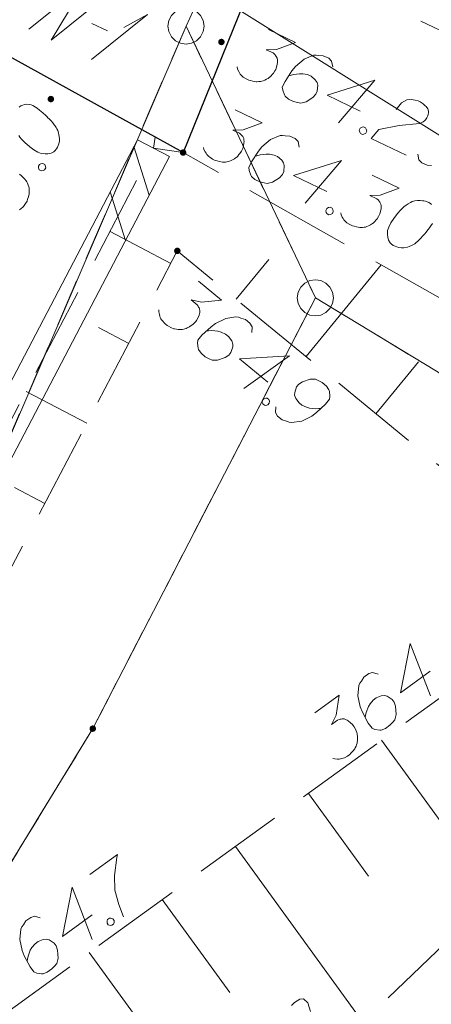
# Model space of a CAD drawing. Header units: metres. Extents: x 5554594 to 5556205, y 5636132 to 5636668.
# Tile 135 of 168: x 5555468.37 to 5555474.06, y 5636447.12 to 5636460.74. Entities that reach past the tile are written whole.
import ezdxf

# ---------------------------------------------------------------- set-up
doc = ezdxf.new("R2010")
doc.units = ezdxf.units.M
doc.header["$MEASUREMENT"] = 0
doc.header["$XCLIPFRAME"] = 0
for name, pattern in [('03-linia 3 1', [2, 1.5, -0.5]), ('L_0_04', [1.5, 1, -0.5]), ('L_0_05', [1.75, 1.25, -0.5]), ('L_0_06', [2, 1.5, -0.5]), ('PRZER1-1', [2, 1, -1])]:
    doc.linetypes.add(name, pattern=pattern)
for name, color, linetype, lineweight in [('#digitalizacja', 7, 'Continuous', 18), ('#przekroje', 7, 'L_0_04', 18), ('#RASTER', 7, 'Continuous', 18), ('#skartowane', 7, 'Continuous', 18)]:
    doc.layers.add(name, color=color, linetype=linetype, lineweight=lineweight)
for name, color, linetype, lineweight, true_color in [('GEPPGD', 96, 'Continuous', 18, 0x008000), ('GESDZI', 18, 'Continuous', 18, 0x0a0909), ('GESUZY', 96, 'PRZER1-1', 18, 0x008000)]:
    doc.layers.add(name, color=color, linetype=linetype, lineweight=lineweight, true_color=true_color)
picture_1 = doc.add_image_def('image2.tif', size_in_pixel=(18897, 11811))

# ---------------------------------------------------------------- blocks, each defined once
blk = doc.blocks.new('EPPGS')
at = {"color": 0, "flags": 128}
blk.add_lwpolyline([(0.5, 0), (0.475528, -0.154508), (0.404508, -0.293893), (0.293893, -0.404508), (0.154508, -0.475528), (0, -0.5), (-0.154508, -0.475528), (-0.293893, -0.404508), (-0.404508, -0.293893), (-0.475528, -0.154508), (-0.5, 0), (-0.475528, 0.154508), (-0.404508, 0.293893), (-0.293893, 0.404508), (-0.154508, 0.475528), (0, 0.5), (0.154508, 0.475528), (0.293893, 0.404508), (0.404508, 0.293893), (0.475528, 0.154508), (0.5, 0)], close=True, dxfattribs=at)
blk = doc.blocks.new('EPPGN')
blk.add_hatch(color=0).paths.add_polyline_path([(0, -0.09), (-0.027812, -0.085595), (-0.052901, -0.072812), (-0.072812, -0.052901), (-0.085595, -0.027812), (-0.09, 0), (-0.085595, 0.027812), (-0.072812, 0.052901), (-0.052901, 0.072812), (-0.027812, 0.085595), (0, 0.09), (0.027812, 0.085595), (0.052901, 0.072812), (0.072812, 0.052901), (0.085595, 0.027812), (0.09, 0), (0.085595, -0.027812), (0.072812, -0.052901), (0.052901, -0.072812), (0.027812, -0.085595)])
blk = doc.blocks.new('*U1663')
at = {"layer": '#przekroje', "color": 7, "linetype": 'ByBlock'}
for q in [(5555469.361, 5636460.187), (5555469.808, 5636460.632)]:
    blk.add_line((5555470.138, 5636460.811), q, dxfattribs=at)

msp = doc.modelspace()

# ---------------------------------------------------------------- hatches: boundary and pattern name
at = {"layer": '#skartowane', "linetype": 'Continuous', "lineweight": 18}
h = msp.add_hatch(color=7, dxfattribs=at)
edge = h.paths.add_edge_path()
edge.add_arc((5555471.16, 5636460.43), 0.045, 0, 360)
h = msp.add_hatch(color=7, dxfattribs=at)
edge = h.paths.add_edge_path()
edge.add_arc((5555468.8, 5636459.64), 0.045, 0, 360)
h = msp.add_hatch(color=7, dxfattribs=at)
edge = h.paths.add_edge_path()
edge.add_arc((5555470.63, 5636458.9), 0.045, 0, 360)
h = msp.add_hatch(color=7, dxfattribs=at)
edge = h.paths.add_edge_path()
edge.add_arc((5555470.55, 5636457.54), 0.045, 0, 360)

# ---------------------------------------------------------------- linework, layer by layer
at = {"layer": '#digitalizacja', "color": 5, "linetype": 'Continuous', "lineweight": 18}
msp.add_line((5555486.685, 5636451.31), (5555457.624, 5636469.502), dxfattribs=at)
at = {"layer": '#przekroje', "color": 7, "linetype": 'Continuous'}
msp.add_line((5555469.369, 5636460.687), (5555469.583, 5636460.584), dxfattribs=at)
at = {"layer": '#przekroje', "color": 7, "linetype": 'Continuous', "flags": 128}
msp.add_lwpolyline([(5555468.495, 5636460.605), (5555469.272, 5636461.229), (5555468.803, 5636460.456), (5555469.581, 5636461.08)], dxfattribs=at)
at = {"layer": '#skartowane', "color": 7, "linetype": '03-linia 3 1', "lineweight": 18}
msp.add_line((5555470.22, 5636458.96), (5555470.242, 5636459.115), dxfattribs=at)
at = {"layer": '#skartowane', "color": 7, "linetype": 'Continuous', "lineweight": 18}
for p, q in [((5555469.999, 5636459.076), (5555464.389, 5636448.366)), ((5555470.161, 5636458.309), (5555469.95, 5636458.984)), ((5555470.441, 5636458.844), (5555469.999, 5636459.076)), ((5555470.441, 5636458.844), (5555464.831, 5636448.134)), ((5555469.833, 5636457.683), (5555469.622, 5636458.358))]:
    msp.add_line(p, q, dxfattribs=at)
at = {"layer": '#skartowane', "color": 7, "linetype": 'Continuous', "lineweight": 25, "flags": 128}
msp.add_lwpolyline([(5555470.63, 5636458.9), (5555466.73, 5636461.06), (5555467.69, 5636464.02), (5555471.78, 5636461.74), (5555470.63, 5636458.9)], dxfattribs=at)
at = {"layer": '#skartowane', "color": 7, "linetype": 'L_0_06', "lineweight": 18, "flags": 128}
msp.add_lwpolyline([(5555493.03, 5636444.67), (5555488.63, 5636447.96), (5555482.03, 5636452.18), (5555476.98, 5636455.3), (5555470.63, 5636458.9), (5555471.78, 5636461.74), (5555478.55, 5636458.51), (5555484.4, 5636455.14), (5555490.6, 5636450.96), (5555495.38, 5636447.45), (5555493.03, 5636444.67)], close=True, dxfattribs=at)
at = {"layer": '#skartowane', "color": 7, "linetype": 'Continuous', "lineweight": 18, "flags": 128}
for points in [[(5555471.813, 5636460.601), (5555472.187, 5636460.423), (5555471.924, 5636460.326), (5555471.779, 5636460.323), (5555471.875, 5636460.278), (5555471.894, 5636460.262), (5555471.902, 5636460.252), (5555471.91, 5636460.241), (5555471.918, 5636460.231), (5555471.932, 5636460.205), (5555471.935, 5636460.184), (5555471.938, 5636460.163), (5555471.935, 5636460.144), (5555471.928, 5636460.102), (5555471.918, 5636460.067), (5555471.911, 5636460.051), (5555471.901, 5636460.03), (5555471.88, 5636460), (5555471.864, 5636459.982), (5555471.849, 5636459.963), (5555471.836, 5636459.95), (5555471.826, 5636459.941), (5555471.815, 5636459.933), (5555471.805, 5636459.925), (5555471.786, 5636459.914), (5555471.76, 5636459.901), (5555471.737, 5636459.892), (5555471.721, 5636459.887), (5555471.7, 5636459.884), (5555471.679, 5636459.881), (5555471.652, 5636459.88), (5555471.639, 5636459.88), (5555471.597, 5636459.887), (5555471.562, 5636459.897), (5555471.538, 5636459.902), (5555471.501, 5636459.92), (5555471.461, 5636459.945), (5555471.448, 5636459.958), (5555471.434, 5636459.971), (5555471.421, 5636459.984), (5555471.41, 5636460.002), (5555471.399, 5636460.021), (5555471.382, 5636460.055), (5555471.377, 5636460.084)], [(5555472.7, 5636460.087), (5555472.685, 5636460.166), (5555472.645, 5636460.205), (5555472.57, 5636460.24), (5555472.507, 5636460.245), (5555472.47, 5636460.249), (5555472.435, 5636460.246), (5555472.304, 5636460.191), (5555472.185, 5636460.091), (5555472.136, 5636460.029), (5555472.041, 5636459.885), (5555472.002, 5636459.805), (5555472.009, 5636459.763), (5555472.031, 5636459.7), (5555472.042, 5636459.681), (5555472.087, 5636459.64), (5555472.157, 5636459.607), (5555472.215, 5636459.592), (5555472.257, 5636459.585), (5555472.331, 5636459.602), (5555472.425, 5636459.662), (5555472.466, 5636459.708), (5555472.487, 5636459.75), (5555472.493, 5636459.832), (5555472.485, 5636459.869), (5555472.457, 5636459.908), (5555472.401, 5636459.955), (5555472.353, 5636459.978), (5555472.287, 5636459.99), (5555472.242, 5636459.991), (5555472.158, 5636459.979), (5555472.113, 5636459.968), (5555472.089, 5636459.959)], [(5555473.081, 5636459.473), (5555472.623, 5636459.692), (5555473.284, 5636459.9), (5555472.78, 5636459.309)], [(5555468.356, 5636459.134), (5555468.371, 5636459.112), (5555468.396, 5636459.084), (5555468.439, 5636459.04), (5555468.507, 5636458.981), (5555468.563, 5636458.936), (5555468.62, 5636458.904), (5555468.664, 5636458.886), (5555468.722, 5636458.881), (5555468.757, 5636458.882), (5555468.802, 5636458.89), (5555468.84, 5636458.909), (5555468.854, 5636458.922), (5555468.876, 5636458.95), (5555468.891, 5636458.976), (5555468.909, 5636459.02), (5555468.919, 5636459.062), (5555468.918, 5636459.096), (5555468.912, 5636459.147), (5555468.905, 5636459.171), (5555468.896, 5636459.203), (5555468.884, 5636459.23), (5555468.875, 5636459.249), (5555468.855, 5636459.274), (5555468.847, 5636459.285), (5555468.827, 5636459.309), (5555468.802, 5636459.337), (5555468.777, 5636459.365), (5555468.76, 5636459.381), (5555468.747, 5636459.395), (5555468.729, 5636459.412), (5555468.689, 5636459.448), (5555468.666, 5636459.468), (5555468.643, 5636459.487), (5555468.61, 5636459.513), (5555468.566, 5636459.544), (5555468.551, 5636459.553), (5555468.528, 5636459.559), (5555468.504, 5636459.566), (5555468.465, 5636459.568), (5555468.435, 5636459.564), (5555468.411, 5636459.557), (5555468.384, 5636459.545), (5555468.362, 5636459.53)], [(5555473.577, 5636459.498), (5555473.652, 5636459.587), (5555473.725, 5636459.631), (5555473.786, 5636459.634), (5555473.841, 5636459.627), (5555473.881, 5636459.615), (5555473.908, 5636459.602), (5555473.953, 5636459.574), (5555473.98, 5636459.548), (5555473.994, 5636459.535), (5555474.018, 5636459.504), (5555474.024, 5636459.475), (5555474.024, 5636459.448), (5555474.022, 5636459.43), (5555474.017, 5636459.406), (5555474.004, 5636459.379), (5555473.986, 5636459.355), (5555473.973, 5636459.342), (5555473.953, 5636459.326), (5555473.926, 5636459.312), (5555473.903, 5636459.304), (5555473.621, 5636459.275), (5555473.339, 5636459.219), (5555473.233, 5636459.093), (5555473.718, 5636458.862)], [(5555471.35, 5636459.49), (5555471.723, 5636459.312), (5555471.461, 5636459.215), (5555471.316, 5636459.212), (5555471.412, 5636459.167), (5555471.43, 5636459.151), (5555471.438, 5636459.141), (5555471.447, 5636459.13), (5555471.455, 5636459.12), (5555471.468, 5636459.094), (5555471.471, 5636459.073), (5555471.474, 5636459.052), (5555471.472, 5636459.033), (5555471.465, 5636458.991), (5555471.455, 5636458.956), (5555471.447, 5636458.94), (5555471.437, 5636458.919), (5555471.417, 5636458.889), (5555471.401, 5636458.871), (5555471.386, 5636458.852), (5555471.373, 5636458.838), (5555471.362, 5636458.83), (5555471.352, 5636458.822), (5555471.342, 5636458.814), (5555471.323, 5636458.803), (5555471.297, 5636458.789), (5555471.273, 5636458.781), (5555471.258, 5636458.775), (5555471.237, 5636458.772), (5555471.216, 5636458.769), (5555471.189, 5636458.769), (5555471.176, 5636458.769), (5555471.134, 5636458.776), (5555471.099, 5636458.786), (5555471.075, 5636458.791), (5555471.038, 5636458.808), (5555470.998, 5636458.834), (5555470.984, 5636458.847), (5555470.971, 5636458.86), (5555470.957, 5636458.873), (5555470.947, 5636458.891), (5555470.936, 5636458.909), (5555470.919, 5636458.943), (5555470.913, 5636458.972)], [(5555473.127, 5636459.255), (5555473.154, 5636459.242), (5555473.165, 5636459.224), (5555473.171, 5636459.195), (5555473.158, 5636459.168), (5555473.132, 5636459.155), (5555473.111, 5636459.152), (5555473.084, 5636459.164), (5555473.073, 5636459.183), (5555473.067, 5636459.212), (5555473.08, 5636459.238), (5555473.106, 5636459.252), (5555473.127, 5636459.255)], [(5555472.237, 5636458.976), (5555472.222, 5636459.055), (5555472.182, 5636459.094), (5555472.107, 5636459.129), (5555472.044, 5636459.133), (5555472.006, 5636459.138), (5555471.972, 5636459.135), (5555471.841, 5636459.079), (5555471.721, 5636458.979), (5555471.672, 5636458.918), (5555471.577, 5636458.773), (5555471.539, 5636458.694), (5555471.545, 5636458.651), (5555471.568, 5636458.588), (5555471.578, 5636458.57), (5555471.624, 5636458.529), (5555471.693, 5636458.496), (5555471.752, 5636458.481), (5555471.794, 5636458.474), (5555471.868, 5636458.491), (5555471.962, 5636458.551), (5555472.003, 5636458.596), (5555472.024, 5636458.639), (5555472.03, 5636458.721), (5555472.021, 5636458.758), (5555471.994, 5636458.797), (5555471.938, 5636458.844), (5555471.89, 5636458.866), (5555471.824, 5636458.878), (5555471.779, 5636458.88), (5555471.694, 5636458.868), (5555471.65, 5636458.857), (5555471.626, 5636458.848)], [(5555473.876, 5636458.878), (5555473.891, 5636458.799), (5555473.931, 5636458.76), (5555474.006, 5636458.724), (5555474.069, 5636458.72)], [(5555468.627, 5636458.711), (5555468.641, 5636458.737), (5555468.66, 5636458.746), (5555468.689, 5636458.75), (5555468.715, 5636458.736), (5555468.727, 5636458.709), (5555468.729, 5636458.687), (5555468.714, 5636458.662), (5555468.695, 5636458.652), (5555468.666, 5636458.648), (5555468.64, 5636458.663), (5555468.628, 5636458.69), (5555468.627, 5636458.711)], [(5555472.618, 5636458.362), (5555472.159, 5636458.581), (5555472.821, 5636458.789), (5555472.317, 5636458.198)], [(5555468.367, 5636458.599), (5555468.395, 5636458.577), (5555468.413, 5636458.56), (5555468.431, 5636458.543), (5555468.443, 5636458.529), (5555468.451, 5636458.519), (5555468.458, 5636458.508), (5555468.466, 5636458.497), (5555468.475, 5636458.478), (5555468.487, 5636458.451), (5555468.494, 5636458.427), (5555468.498, 5636458.41), (5555468.5, 5636458.389), (5555468.502, 5636458.368), (5555468.5, 5636458.342), (5555468.5, 5636458.328), (5555468.49, 5636458.287), (5555468.477, 5636458.253), (5555468.471, 5636458.229), (5555468.451, 5636458.193), (5555468.423, 5636458.155), (5555468.409, 5636458.142), (5555468.395, 5636458.13), (5555468.381, 5636458.117), (5555468.362, 5636458.108)], [(5555473.247, 5636458.585), (5555473.621, 5636458.407), (5555473.358, 5636458.31), (5555473.213, 5636458.307), (5555473.309, 5636458.261), (5555473.328, 5636458.246), (5555473.336, 5636458.235), (5555473.344, 5636458.225), (5555473.352, 5636458.215), (5555473.366, 5636458.188), (5555473.369, 5636458.167), (5555473.372, 5636458.146), (5555473.369, 5636458.128), (5555473.362, 5636458.085), (5555473.352, 5636458.051), (5555473.345, 5636458.035), (5555473.335, 5636458.014), (5555473.314, 5636457.984), (5555473.298, 5636457.965), (5555473.283, 5636457.947), (5555473.27, 5636457.933), (5555473.26, 5636457.925), (5555473.249, 5636457.917), (5555473.239, 5636457.909), (5555473.221, 5636457.898), (5555473.194, 5636457.884), (5555473.171, 5636457.876), (5555473.155, 5636457.87), (5555473.134, 5636457.867), (5555473.113, 5636457.864), (5555473.086, 5636457.864), (5555473.073, 5636457.863), (5555473.031, 5636457.871), (5555472.996, 5636457.881), (5555472.972, 5636457.885), (5555472.935, 5636457.903), (5555472.895, 5636457.929), (5555472.882, 5636457.942), (5555472.868, 5636457.955), (5555472.855, 5636457.968), (5555472.844, 5636457.986), (5555472.833, 5636458.004), (5555472.816, 5636458.038), (5555472.811, 5636458.067)], [(5555472.664, 5636458.144), (5555472.691, 5636458.131), (5555472.701, 5636458.113), (5555472.707, 5636458.084), (5555472.695, 5636458.057), (5555472.668, 5636458.044), (5555472.647, 5636458.04), (5555472.621, 5636458.053), (5555472.61, 5636458.071), (5555472.604, 5636458.1), (5555472.617, 5636458.127), (5555472.643, 5636458.141), (5555472.664, 5636458.144)], [(5555474.031, 5636458.211), (5555474.02, 5636458.216), (5555473.986, 5636458.226), (5555473.962, 5636458.231), (5555473.943, 5636458.233), (5555473.912, 5636458.236), (5555473.872, 5636458.235), (5555473.838, 5636458.231), (5555473.801, 5636458.223), (5555473.775, 5636458.209), (5555473.746, 5636458.19), (5555473.717, 5636458.171), (5555473.686, 5636458.147), (5555473.665, 5636458.131), (5555473.639, 5636458.104), (5555473.598, 5636458.058), (5555473.544, 5636457.986), (5555473.503, 5636457.927), (5555473.475, 5636457.868), (5555473.46, 5636457.823), (5555473.458, 5636457.765), (5555473.461, 5636457.731), (5555473.473, 5636457.686), (5555473.495, 5636457.649), (5555473.508, 5636457.636), (5555473.537, 5636457.616), (5555473.564, 5636457.603), (5555473.609, 5636457.588), (5555473.652, 5636457.581), (5555473.686, 5636457.584), (5555473.736, 5636457.593), (5555473.76, 5636457.601), (5555473.791, 5636457.613), (5555473.817, 5636457.626), (5555473.835, 5636457.637), (5555473.859, 5636457.659), (5555473.869, 5636457.667), (5555473.893, 5636457.688), (5555473.919, 5636457.715), (5555473.944, 5636457.742), (5555473.96, 5636457.761), (5555473.973, 5636457.774), (5555473.988, 5636457.793), (5555474.022, 5636457.836), (5555474.04, 5636457.86), (5555474.058, 5636457.884), (5555474.081, 5636457.919)], [(5555474.068, 5636458.18), (5555474.055, 5636458.193), (5555474.031, 5636458.211)], [(5555470.459, 5636457.367), (5555469.622, 5636457.807)], [(5555471.365, 5636456.871), (5555471.817, 5636457.421)], [(5555472.332, 5636456.078), (5555473.372, 5636457.346)], [(5555470.842, 5636457.122), (5555471.162, 5636456.86), (5555470.884, 5636456.829), (5555470.742, 5636456.861), (5555470.824, 5636456.793), (5555470.839, 5636456.774), (5555470.844, 5636456.762), (5555470.85, 5636456.75), (5555470.855, 5636456.738), (5555470.862, 5636456.709), (5555470.86, 5636456.688), (5555470.858, 5636456.667), (5555470.851, 5636456.649), (5555470.834, 5636456.61), (5555470.816, 5636456.578), (5555470.805, 5636456.565), (5555470.79, 5636456.547), (5555470.763, 5636456.523), (5555470.743, 5636456.508), (5555470.724, 5636456.494), (5555470.708, 5636456.484), (5555470.696, 5636456.478), (5555470.684, 5636456.473), (5555470.672, 5636456.468), (5555470.652, 5636456.461), (5555470.623, 5636456.454), (5555470.598, 5636456.452), (5555470.581, 5636456.45), (5555470.56, 5636456.453), (5555470.539, 5636456.455), (5555470.513, 5636456.46), (5555470.5, 5636456.463), (5555470.461, 5636456.48), (5555470.43, 5636456.498), (5555470.408, 5636456.509), (5555470.376, 5636456.535), (5555470.343, 5636456.57), (5555470.333, 5636456.585), (5555470.323, 5636456.601), (5555470.313, 5636456.617), (5555470.307, 5636456.637), (5555470.301, 5636456.658), (5555470.293, 5636456.695), (5555470.294, 5636456.724)], [(5555471.58, 5636456.41), (5555471.584, 5636456.491), (5555471.555, 5636456.538), (5555471.491, 5636456.59), (5555471.43, 5636456.61), (5555471.395, 5636456.623), (5555471.361, 5636456.628), (5555471.221, 5636456.606), (5555471.08, 5636456.537), (5555471.018, 5636456.489), (5555470.891, 5636456.372), (5555470.835, 5636456.303), (5555470.831, 5636456.261), (5555470.837, 5636456.195), (5555470.844, 5636456.174), (5555470.878, 5636456.123), (5555470.937, 5636456.074), (5555470.99, 5636456.046), (5555471.03, 5636456.029), (5555471.106, 5636456.028), (5555471.211, 5636456.064), (5555471.262, 5636456.098), (5555471.292, 5636456.135), (5555471.318, 5636456.213), (5555471.319, 5636456.25), (5555471.302, 5636456.295), (5555471.258, 5636456.354), (5555471.217, 5636456.387), (5555471.155, 5636456.415), (5555471.112, 5636456.427), (5555471.028, 5636456.436), (5555470.981, 5636456.435), (5555470.956, 5636456.433)], [(5555469.878, 5636456.26), (5555469.458, 5636456.481)], [(5555471.803, 5636455.723), (5555471.41, 5636456.046), (5555472.102, 5636456.089), (5555471.471, 5636455.636)], [(5555473.298, 5636455.285), (5555473.887, 5636456.003)], [(5555471.912, 5636455.382), (5555471.907, 5636455.302), (5555471.937, 5636455.254), (5555472.001, 5636455.202), (5555472.062, 5636455.183), (5555472.097, 5636455.169), (5555472.131, 5636455.164), (5555472.271, 5636455.186), (5555472.411, 5636455.255), (5555472.474, 5636455.303), (5555472.6, 5636455.42), (5555472.657, 5636455.489), (5555472.661, 5636455.531), (5555472.654, 5636455.598), (5555472.648, 5636455.618), (5555472.614, 5636455.669), (5555472.554, 5636455.718), (5555472.501, 5636455.746), (5555472.462, 5636455.763), (5555472.386, 5636455.764), (5555472.281, 5636455.729), (5555472.229, 5636455.694), (5555472.199, 5636455.658), (5555472.174, 5636455.58), (5555472.173, 5636455.542), (5555472.19, 5636455.497), (5555472.234, 5636455.439), (5555472.275, 5636455.405), (5555472.336, 5636455.377), (5555472.379, 5636455.365), (5555472.464, 5636455.356), (5555472.51, 5636455.357), (5555472.535, 5636455.359)], [(5555469.297, 5636455.154), (5555468.457, 5636455.595)], [(5555471.795, 5636455.5), (5555471.818, 5636455.482), (5555471.824, 5636455.461), (5555471.823, 5636455.432), (5555471.804, 5636455.409), (5555471.776, 5636455.402), (5555471.754, 5636455.404), (5555471.732, 5636455.423), (5555471.725, 5636455.443), (5555471.727, 5636455.473), (5555471.745, 5636455.495), (5555471.774, 5636455.502), (5555471.795, 5636455.5)], [(5555468.716, 5636454.047), (5555468.297, 5636454.267)], [(5555474.05, 5636451.725), (5555473.639, 5636451.426), (5555473.772, 5636452.107), (5555474.051, 5636451.382)], [(5555473.329, 5636451.683), (5555473.252, 5636451.708), (5555473.199, 5636451.691), (5555473.132, 5636451.642), (5555473.098, 5636451.588), (5555473.076, 5636451.558), (5555473.063, 5636451.526), (5555473.049, 5636451.385), (5555473.08, 5636451.232), (5555473.11, 5636451.159), (5555473.192, 5636451.007), (5555473.244, 5636450.935), (5555473.284, 5636450.92), (5555473.35, 5636450.91), (5555473.371, 5636450.911), (5555473.43, 5636450.931), (5555473.492, 5636450.976), (5555473.532, 5636451.021), (5555473.559, 5636451.054), (5555473.579, 5636451.127), (5555473.571, 5636451.239), (5555473.551, 5636451.297), (5555473.523, 5636451.335), (5555473.454, 5636451.38), (5555473.418, 5636451.39), (5555473.37, 5636451.385), (5555473.303, 5636451.357), (5555473.26, 5636451.326), (5555473.217, 5636451.273), (5555473.194, 5636451.235), (5555473.165, 5636451.155), (5555473.154, 5636451.11), (5555473.15, 5636451.086)], [(5555472.454, 5636451.149), (5555472.788, 5636451.392), (5555472.748, 5636451.115), (5555472.681, 5636450.986), (5555472.767, 5636451.049), (5555472.79, 5636451.058), (5555472.803, 5636451.06), (5555472.816, 5636451.062), (5555472.829, 5636451.064), (5555472.859, 5636451.064), (5555472.879, 5636451.057), (5555472.899, 5636451.049), (5555472.914, 5636451.038), (5555472.948, 5636451.012), (5555472.973, 5636450.987), (5555472.984, 5636450.972), (5555472.998, 5636450.953), (5555473.014, 5636450.921), (5555473.023, 5636450.898), (5555473.032, 5636450.876), (5555473.037, 5636450.858), (5555473.04, 5636450.845), (5555473.042, 5636450.832), (5555473.044, 5636450.819), (5555473.045, 5636450.798), (5555473.044, 5636450.768), (5555473.04, 5636450.744), (5555473.038, 5636450.727), (5555473.03, 5636450.707), (5555473.023, 5636450.687), (5555473.011, 5636450.664), (5555473.005, 5636450.652), (5555472.978, 5636450.618), (5555472.953, 5636450.592), (5555472.937, 5636450.574), (5555472.904, 5636450.549), (5555472.862, 5636450.527), (5555472.844, 5636450.521), (5555472.827, 5636450.515), (5555472.809, 5636450.51), (5555472.788, 5636450.509), (5555472.766, 5636450.508), (5555472.729, 5636450.51), (5555472.7, 5636450.518)], [(5555473.377, 5636450.769), (5555474.937, 5636448.621)], [(5555472.365, 5636450.034), (5555473.197, 5636448.89)], [(5555471.354, 5636449.3), (5555473.119, 5636446.869)], [(5555469.338, 5636448.913), (5555469.72, 5636449.19), (5555469.713, 5636449.149), (5555469.682, 5636448.9), (5555469.684, 5636448.697), (5555469.741, 5636448.498), (5555469.807, 5636448.327)], [(5555469.372, 5636448.353), (5555468.961, 5636448.055), (5555469.094, 5636448.736), (5555469.372, 5636448.011)], [(5555470.342, 5636448.565), (5555471.276, 5636447.279)], [(5555468.651, 5636448.311), (5555468.574, 5636448.336), (5555468.521, 5636448.319), (5555468.454, 5636448.271), (5555468.42, 5636448.217), (5555468.398, 5636448.187), (5555468.385, 5636448.155), (5555468.371, 5636448.013), (5555468.402, 5636447.86), (5555468.432, 5636447.788), (5555468.514, 5636447.635), (5555468.566, 5636447.564), (5555468.606, 5636447.549), (5555468.672, 5636447.539), (5555468.693, 5636447.539), (5555468.751, 5636447.56), (5555468.813, 5636447.605), (5555468.854, 5636447.649), (5555468.881, 5636447.683), (5555468.901, 5636447.756), (5555468.893, 5636447.867), (5555468.873, 5636447.925), (5555468.845, 5636447.963), (5555468.776, 5636448.008), (5555468.739, 5636448.018), (5555468.692, 5636448.013), (5555468.624, 5636447.986), (5555468.581, 5636447.955), (5555468.539, 5636447.902), (5555468.516, 5636447.863), (5555468.487, 5636447.784), (5555468.475, 5636447.739), (5555468.471, 5636447.714)], [(5555469.586, 5636448.29), (5555469.61, 5636448.307), (5555469.631, 5636448.308), (5555469.659, 5636448.299), (5555469.676, 5636448.276), (5555469.676, 5636448.246), (5555469.669, 5636448.226), (5555469.645, 5636448.209), (5555469.623, 5636448.208), (5555469.595, 5636448.216), (5555469.578, 5636448.24), (5555469.578, 5636448.27), (5555469.586, 5636448.29)], [(5555469.331, 5636447.831), (5555471.302, 5636445.118)], [(5555472.391, 5636447.015), (5555472.356, 5636447.137), (5555472.294, 5636447.192), (5555472.244, 5636447.185), (5555472.172, 5636447.14), (5555472.129, 5636447.099)]]:
    msp.add_lwpolyline(points, dxfattribs=at)
at = {"layer": '#skartowane', "color": 7, "linetype": 'L_0_05', "lineweight": 18, "flags": 128}
for points in [[(5555468.05, 5636446.9), (5555475.03, 5636451.97), (5555475.17, 5636453.75), (5555470.55, 5636457.54), (5555465.52, 5636447.96), (5555464.61, 5636448.25), (5555470.22, 5636458.96), (5555470.63, 5636458.9)], [(5555476.98, 5636455.3), (5555477.77, 5636451.35), (5555470.65, 5636444.49)]]:
    msp.add_lwpolyline(points, dxfattribs=at)
at = {"layer": 'GESDZI', "color": 96, "linetype": 'Continuous', "lineweight": 18, "flags": 128}
for points in [[(5555498.831, 5636497.826), (5555497.916, 5636495.121), (5555494.886, 5636489.995), (5555492.02, 5636486.875), (5555487.899, 5636483.58), (5555479.095, 5636477.123), (5555476.226, 5636474.148), (5555473.057, 5636465.855), (5555470.67, 5636460.65), (5555463.042, 5636442.883), (5555458.424, 5636436.43), (5555450.581, 5636426.255), (5555436.482, 5636415.046), (5555422.948, 5636405.301), (5555415.395, 5636399.944), (5555410.221, 5636395.159), (5555404.633, 5636386.632), (5555399.591, 5636376.915), (5555395.485, 5636361.975)], [(5555395.485, 5636361.975), (5555399.591, 5636376.915), (5555404.633, 5636386.632), (5555410.221, 5636395.159), (5555415.395, 5636399.944), (5555422.948, 5636405.301), (5555436.482, 5636415.046), (5555450.581, 5636426.255), (5555458.424, 5636436.43), (5555463.042, 5636442.883), (5555470.67, 5636460.65), (5555472.46, 5636456.89), (5555469.38, 5636450.93), (5555457.42, 5636431.35), (5555451.21, 5636424.13), (5555441.83, 5636417.85), (5555424.78, 5636404.45), (5555410.8, 5636392.86), (5555407.98, 5636388.69), (5555401.58, 5636375.21), (5555399.135, 5636366.433)], [(5555399.135, 5636366.433), (5555401.58, 5636375.21), (5555407.98, 5636388.69), (5555410.8, 5636392.86), (5555424.78, 5636404.45), (5555441.83, 5636417.85), (5555451.21, 5636424.13), (5555457.42, 5636431.35), (5555469.38, 5636450.93), (5555472.46, 5636456.89), (5555487.39, 5636447.84), (5555495.36, 5636441.79), (5555512.96, 5636426.69), (5555500.39, 5636427.61), (5555493.74, 5636426.2), (5555492.33, 5636424.58), (5555491.43, 5636422.53), (5555488.92, 5636412.93), (5555484.75, 5636396.97), (5555483.807, 5636393.359)]]:
    msp.add_lwpolyline(points, dxfattribs=at)
msp.add_lwpolyline([(5555472.46, 5636456.89), (5555470.67, 5636460.65), (5555473.057, 5636465.855), (5555487.598, 5636456.8), (5555501.678, 5636446.425), (5555513.2, 5636436.9), (5555527.3, 5636407.24), (5555525.52, 5636402.57), (5555521.72, 5636403.58), (5555519.11, 5636408.15), (5555517.98, 5636411.55), (5555516.52, 5636415.95), (5555512.96, 5636426.69), (5555495.36, 5636441.79), (5555487.39, 5636447.84), (5555472.46, 5636456.89)], close=True, dxfattribs=at)
at = {"layer": 'GESUZY', "color": 96, "linetype": 'PRZER1-1', "lineweight": 18, "ltscale": 0.5, "true_color": 0x008000}
for points in [[(5555498.831, 5636497.826), (5555497.916, 5636495.121), (5555494.886, 5636489.995), (5555492.02, 5636486.875), (5555487.899, 5636483.58), (5555479.095, 5636477.123), (5555476.226, 5636474.148), (5555473.057, 5636465.855), (5555470.67, 5636460.65), (5555463.042, 5636442.883), (5555458.424, 5636436.43), (5555450.581, 5636426.255), (5555436.482, 5636415.046), (5555422.948, 5636405.301), (5555415.395, 5636399.944), (5555410.221, 5636395.159), (5555404.633, 5636386.632), (5555399.591, 5636376.915), (5555395.485, 5636361.975)], [(5555395.485, 5636361.975), (5555399.591, 5636376.915), (5555404.633, 5636386.632), (5555410.221, 5636395.159), (5555415.395, 5636399.944), (5555422.948, 5636405.301), (5555436.482, 5636415.046), (5555450.581, 5636426.255), (5555458.424, 5636436.43), (5555463.042, 5636442.883), (5555470.67, 5636460.65), (5555472.46, 5636456.89), (5555469.38, 5636450.93), (5555457.42, 5636431.35), (5555451.21, 5636424.13), (5555441.83, 5636417.85), (5555424.78, 5636404.45), (5555410.8, 5636392.86), (5555407.98, 5636388.69), (5555401.58, 5636375.21), (5555399.135, 5636366.433)], [(5555399.135, 5636366.433), (5555401.58, 5636375.21), (5555407.98, 5636388.69), (5555410.8, 5636392.86), (5555424.78, 5636404.45), (5555441.83, 5636417.85), (5555451.21, 5636424.13), (5555457.42, 5636431.35), (5555469.38, 5636450.93), (5555472.46, 5636456.89), (5555487.39, 5636447.84), (5555495.36, 5636441.79), (5555512.96, 5636426.69), (5555500.39, 5636427.61), (5555493.74, 5636426.2), (5555492.33, 5636424.58), (5555491.43, 5636422.53)]]:
    msp.add_lwpolyline(points, dxfattribs=at)
msp.add_lwpolyline([(5555472.46, 5636456.89), (5555487.39, 5636447.84), (5555495.36, 5636441.79), (5555512.96, 5636426.69), (5555516.52, 5636415.95), (5555517.98, 5636411.55), (5555519.11, 5636408.15), (5555521.72, 5636403.58), (5555525.52, 5636402.57), (5555527.3, 5636407.24), (5555513.2, 5636436.9), (5555501.678, 5636446.425), (5555487.598, 5636456.8), (5555473.057, 5636465.855), (5555470.67, 5636460.65), (5555472.46, 5636456.89)], close=True, dxfattribs=at)

# ---------------------------------------------------------------- block references
at = {"layer": '#przekroje', "color": 7, "linetype": 'Continuous'}
msp.add_blockref('*U1663', (0, 0), dxfattribs=at)
at = {"layer": 'GEPPGD', "color": 96, "lineweight": 18, "true_color": 0x008000, "xscale": 0.5, "yscale": 0.5, "zscale": 0.5, "rotation": 90}
for name, p in [('EPPGS', (5555470.67, 5636460.65)), ('EPPGS', (5555472.46, 5636456.89)), ('EPPGN', (5555469.38, 5636450.93))]:
    msp.add_blockref(name, p, dxfattribs=at)

# ---------------------------------------------------------------- pictures from other files: only their frames are drawn
at = {"layer": '#RASTER', "color": 252, "linetype": 'Continuous', "lineweight": 18}
image = msp.add_image(picture_1, insert=(5555393.385, 5636149.865), size_in_units=(811.151, 518.084), dxfattribs=at)
image.set_boundary_path([(-0.5, -0.5), (-0.5, 11810.5), (18896.5, 11810.5), (18896.5, -0.5), (-0.5, -0.5)])
image.dxf.flags = 15

doc.saveas('drawing.dxf')
